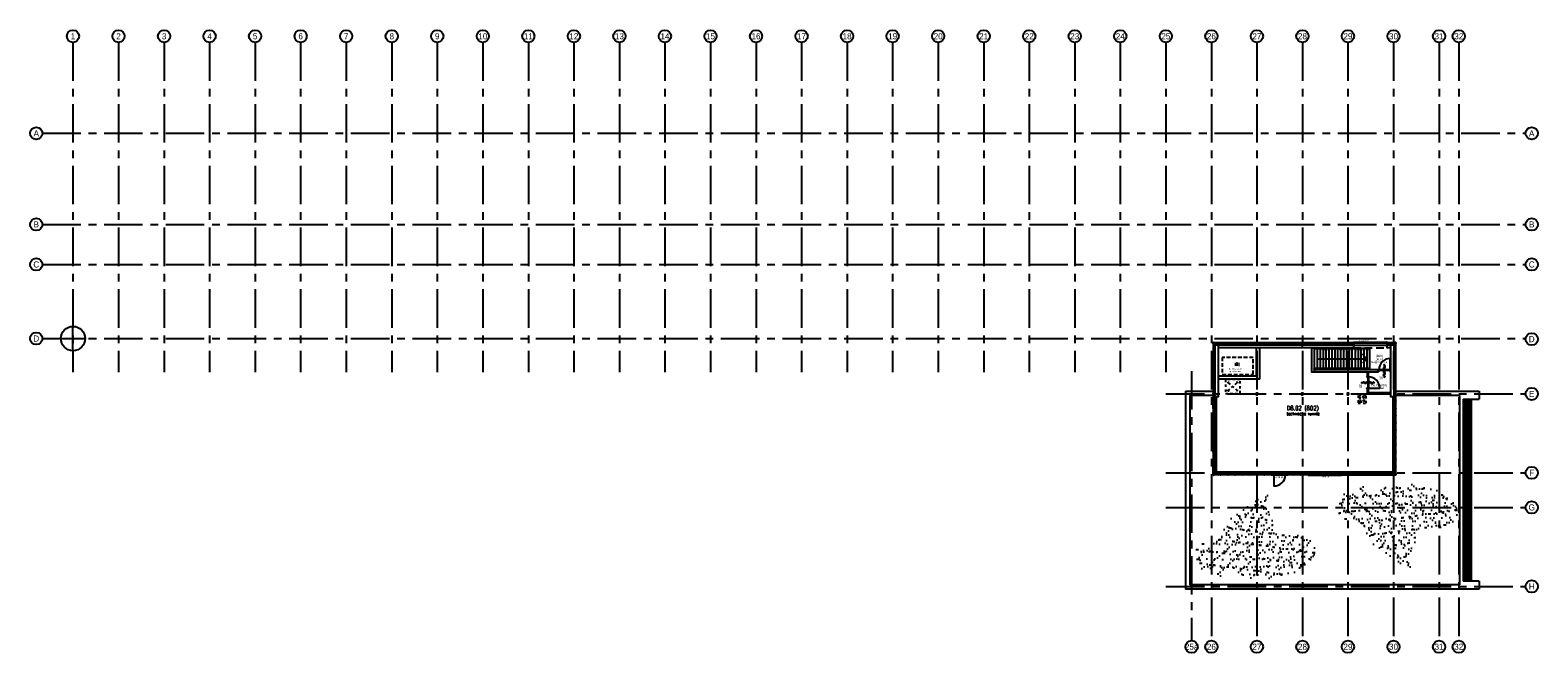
# Model space of a CAD drawing. Header units: millimetres. Extents: x -3528 to 120637, y -25886 to 25397.
import ezdxf
from ezdxf.enums import TextEntityAlignment as Align

# ---------------------------------------------------------------- set-up
doc = ezdxf.new("R2010")
doc.units = ezdxf.units.MM
doc.header["$LTSCALE"] = 100
doc.header["$MEASUREMENT"] = 0
for name, pattern in [('B0701', [9.375, 6.25, -3.125]), ('B0702', [4.6875, 3.125, -1.5625]), ('CENTER', [50.8, 31.75, -6.35, 6.35, -6.35]), ('TEGELS', [4, 2, -2])]:
    doc.linetypes.add(name, pattern=pattern)
doc.layers.get('0').update_dxf_attribs({"linetype": 'CONTINUOUS'})
for name, color, linetype in [('AL21----_BUITENWAND', 3, 'CONTINUOUS'), ('AL22----_BINNENWAND', 2, 'CONTINUOUS'), ('AL24----_LIFTEN', 1, 'CONTINUOUS'), ('AL24----_TRAPPEN', 1, 'CONTINUOUS'), ('AL27----_DAKEN', 8, 'CONTINUOUS'), ('AL28----_CONSTRUCTIES', 4, 'CONTINUOUS'), ('AL31----_BUITENKOZIJN', 1, 'CONTINUOUS'), ('AL31----_BUITENKOZIJN_MERKCODE', 2, 'CONTINUOUS'), ('AL32----_BINNENKOZIJN', 1, 'CONTINUOUS'), ('AL67----_ZONWERING', 2, 'CONTINUOUS'), ('AL72----_GEBRUIKERSVOORZIENINGEN', 1, 'CONTINUOUS'), ('BL$7----_STRAMIEN', 8, 'CONTINUOUS'), ('BL$8----_RUIMTEBENAMING', 2, 'CONTINUOUS'), ('BL$8----_RUIMTENUMMER', 2, 'CONTINUOUS')]:
    doc.layers.add(name, color=color, linetype=linetype)
doc.layers.add('BL$7----_REFPUNT', color=8, linetype='CONTINUOUS', plot=False)
doc.styles.add('00_100', font='B-GBP.shx', dxfattribs={"height": 120})
doc.styles.add('01_100', font='B-GBP.shx', dxfattribs={"height": 180})
doc.styles.add('01_200', font='B-GBP.shx', dxfattribs={"height": 360})
doc.styles.add('02_100', font='B-GBP.shx', dxfattribs={"height": 250})
doc.styles.add('03_200', font='B-GBP.shx', dxfattribs={"height": 700})
doc.styles.add('B-01', font='b-gbp')
doc.styles.add('BD_25-100-ROMANS', font='ROMANS', dxfattribs={"width": 0.9, "height": 250})
doc.styles.add('BD_35-100-ROMANS', font='ROMANS', dxfattribs={"width": 0.9, "height": 350})

# ---------------------------------------------------------------- blocks, each defined once
blk = doc.blocks.new('AS65ZSDA')
at = {"color": 0, "linetype": 'ByBlock', "lineweight": -2}
blk.add_line((0, -6.5), (0, 6.5), dxfattribs=at)
blk.add_lwpolyline([(0, -5.4, 1), (0, -3.6, -1), (0, -1.8, 1), (0, 0, -1), (0, 1.8, 1), (0, 3.6, -1), (0, 5.4)], format="xyb", dxfattribs=at)
for points in [[(-0.8, 5.7), (0.8, 7.3)], [(0.8, 5.7), (-0.8, 7.3)], [(-0.8, -7.3), (0.8, -5.7)], [(0.8, -7.3), (-0.8, -5.7)]]:
    blk.add_lwpolyline(points, dxfattribs=at)
blk.add_attdef('BRANDWERENDHEID', (0.4, -14.4), '', height=3, dxfattribs=at)
blk = doc.blocks.new('PH31-008')
at = {"color": 0, "linetype": 'ByBlock', "lineweight": -2}
for p, q in [((-15, 167), (0, 167)), ((-15, 167), (-15, 10)), ((0, 10), (-15, 10)), ((0, 167), (0, -50)), ((12, 151), (0, 151)), ((8, 156), (8, 155)), ((11, 155), (8, 155)), ((15, 148), (12, 151)), ((15, 148), (15, -47)), ((46, 198), (2712, 198)), ((51, 153), (2707, 153)), ((125, 198), (125, 153)), ((1275, 198), (1275, 153)), ((1482, 198), (1482, 153)), ((1482, 188), (1496, 188)), ((1482, 168), (1482, 188)), ((1496, 168), (1482, 168)), ((1496, 188), (1496, 168)), ((2632, 198), (2632, 153)), ((2743, 148), (2746, 151)), ((2743, 148), (2743, -47)), ((2746, 151), (2757, 151)), ((2747, 155), (2750, 155)), ((2750, 156), (2750, 155)), ((2757, 167), (2757, -50)), ((2772, 167), (2757, 167)), ((2757, 10), (2772, 10)), ((2772, 167), (2772, 10)), ((12, -50), (0, -50)), ((15, -47), (12, -50)), ((12, -50), (2746, -50)), ((2743, -47), (2746, -50)), ((2746, -50), (2757, -50))]:
    blk.add_line(p, q, dxfattribs=at)
for points in [[(-15, 80), (-15, 10), (-65, 10), (-65, 80)], [(16, 196), (16, 180), (14, 180), (14, 196)], [(28, 196), (28, 180), (30, 180), (30, 196)], [(139, 168), (125, 168), (125, 188), (139, 188)], [(1262, 168), (1275, 168), (1275, 188), (1262, 188)], [(1373, 196), (1373, 180), (1371, 180), (1371, 196)], [(1385, 196), (1385, 180), (1387, 180), (1387, 196)], [(2619, 168), (2632, 168), (2632, 188), (2619, 188)], [(2730, 196), (2730, 180), (2728, 180), (2728, 196)], [(2742, 196), (2742, 180), (2744, 180), (2744, 196)], [(2772, 80), (2772, 10), (2822, 10), (2822, 80)]]:
    blk.add_lwpolyline(points, close=True, dxfattribs=at)
for points in [[(-14, 193), (-14, 198)], [(-14, 198), (58, 198)], [(-14, 193), (-11, 193), (-11, 195), (-12, 195)], [(-12, 195), (-12, 196)], [(-12, 196), (11, 196)], [(6, 153), (6, 158)], [(6, 158), (9, 158), (9, 156), (8, 156)], [(58, 153), (6, 153)], [(11, 193), (11, 196)], [(11, 193), (14, 193), (14, 195), (13, 195)], [(11, 180), (11, 185)], [(11, 185), (14, 185), (14, 183), (13, 183)], [(11, 180), (11, 155)], [(13, 195), (13, 196)], [(13, 196), (31, 196)], [(13, 180), (13, 183)], [(13, 180), (31, 180)], [(13, 178), (13, 155)], [(13, 178), (31, 178)], [(31, 155), (13, 155)], [(33, 193), (30, 193), (30, 195), (31, 195)], [(33, 185), (30, 185), (30, 183), (31, 183)], [(31, 195), (31, 196)], [(31, 180), (31, 183)], [(31, 178), (31, 155)], [(33, 193), (33, 196)], [(33, 196), (56, 196)], [(33, 180), (33, 185)], [(33, 180), (33, 155)], [(56, 155), (33, 155)], [(58, 193), (55, 193), (55, 195), (56, 195)], [(58, 163), (55, 163), (55, 161), (56, 161)], [(56, 195), (56, 196)], [(56, 155), (56, 161)], [(58, 193), (58, 198)], [(58, 153), (58, 163)], [(125, 193), (1275, 193)], [(125, 188), (1275, 188)], [(1275, 168), (125, 168)], [(1275, 163), (125, 163)], [(1343, 193), (1343, 198)], [(1343, 198), (1415, 198)], [(1343, 193), (1346, 193), (1346, 195), (1345, 195)], [(1343, 153), (1343, 163)], [(1343, 163), (1346, 163), (1346, 161), (1345, 161)], [(1345, 195), (1345, 196)], [(1345, 196), (1368, 196)], [(1345, 155), (1345, 161)], [(1345, 155), (1368, 155)], [(1415, 153), (1363, 153)], [(1368, 193), (1368, 196)], [(1368, 193), (1371, 193), (1371, 195), (1370, 195)], [(1368, 180), (1368, 185)], [(1368, 185), (1371, 185), (1371, 183), (1370, 183)], [(1368, 180), (1368, 155)], [(1370, 195), (1370, 196)], [(1370, 196), (1388, 196)], [(1370, 180), (1370, 183)], [(1370, 180), (1388, 180)], [(1370, 178), (1370, 155)], [(1370, 178), (1388, 178)], [(1388, 155), (1370, 155)], [(1390, 193), (1387, 193), (1387, 195), (1388, 195)], [(1390, 185), (1387, 185), (1387, 183), (1388, 183)], [(1388, 195), (1388, 196)], [(1388, 180), (1388, 183)], [(1388, 178), (1388, 155)], [(1390, 193), (1390, 196)], [(1390, 196), (1413, 196)], [(1390, 180), (1390, 185)], [(1390, 180), (1390, 155)], [(1413, 155), (1390, 155)], [(1415, 193), (1412, 193), (1412, 195), (1413, 195)], [(1415, 163), (1412, 163), (1412, 161), (1413, 161)], [(1413, 195), (1413, 196)], [(1413, 155), (1413, 161)], [(1415, 193), (1415, 198)], [(1415, 153), (1415, 163)], [(1482, 193), (2632, 193)], [(1482, 188), (2632, 188)], [(2632, 168), (1482, 168)], [(2632, 163), (1482, 163)], [(2700, 193), (2700, 198)], [(2772, 198), (2700, 198)], [(2700, 193), (2703, 193), (2703, 195), (2702, 195)], [(2700, 153), (2700, 163)], [(2700, 163), (2703, 163), (2703, 161), (2702, 161)], [(2700, 153), (2752, 153)], [(2702, 195), (2702, 196)], [(2725, 196), (2702, 196)], [(2702, 155), (2702, 161)], [(2702, 155), (2725, 155)], [(2725, 193), (2725, 196)], [(2725, 193), (2728, 193), (2728, 195), (2727, 195)], [(2725, 180), (2725, 185)], [(2725, 185), (2728, 185), (2728, 183), (2727, 183)], [(2725, 180), (2725, 155)], [(2745, 196), (2727, 196)], [(2727, 195), (2727, 196)], [(2727, 180), (2727, 183)], [(2745, 180), (2727, 180)], [(2745, 178), (2727, 178)], [(2727, 178), (2727, 155)], [(2727, 155), (2745, 155)], [(2747, 193), (2744, 193), (2744, 195), (2745, 195)], [(2747, 185), (2744, 185), (2744, 183), (2745, 183)], [(2745, 195), (2745, 196)], [(2745, 180), (2745, 183)], [(2745, 178), (2745, 155)], [(2747, 193), (2747, 196)], [(2770, 196), (2747, 196)], [(2747, 180), (2747, 185)], [(2747, 180), (2747, 155)], [(2752, 158), (2749, 158), (2749, 156), (2750, 156)], [(2752, 153), (2752, 158)], [(2772, 193), (2769, 193), (2769, 195), (2770, 195)], [(2770, 195), (2770, 196)], [(2772, 193), (2772, 198)]]:
    blk.add_lwpolyline(points, dxfattribs=at)
at = {"color": 0, "linetype": 'ByBlock', "lineweight": -2, "style": '02_100', "flags": 8}
blk.add_attdef('MERK', text='', height=160, dxfattribs=at).set_placement((1984, -399), align=Align.CENTER)
blk = doc.blocks.new('PH00P002')
at = {"color": 0, "linetype": 'ByBlock', "lineweight": -2}
for p, q in [((-2796, 16), (-2807, 16)), ((-2807, -150), (-2807, 16)), ((-2793, 13), (-2796, 16)), ((-2796, 16), (-91, 16)), ((-2793, -147), (-2793, 13)), ((-94, 13), (-91, 16)), ((-94, -147), (-94, 13)), ((-91, 16), (-80, 16)), ((-80, -150), (-80, 16)), ((-2822, -150), (-2822, -82)), ((-2807, -82), (-2822, -82)), ((-2822, -150), (-2807, -150)), ((-2811, -154), (-2814, -154)), ((-2814, -155), (-2814, -154)), ((-2796, -150), (-2807, -150)), ((-2793, -147), (-2796, -150)), ((-2776, -197), (-110, -197)), ((-2771, -152), (-115, -152)), ((-94, -147), (-91, -150)), ((-91, -150), (-80, -150)), ((-80, -82), (-65, -82)), ((-65, -150), (-80, -150)), ((-75, -154), (-72, -154)), ((-72, -155), (-72, -154)), ((-65, -150), (-65, -82))]:
    blk.add_line(p, q, dxfattribs=at)
for points in [[(-2822, -164), (-2822, -82), (-2872, -82), (-2872, -164)], [(-2806, -195), (-2806, -179), (-2808, -179), (-2808, -195)], [(-2794, -195), (-2794, -179), (-2792, -179), (-2792, -195)], [(-92, -195), (-92, -179), (-94, -179), (-94, -195)], [(-80, -195), (-80, -179), (-78, -179), (-78, -195)], [(-65, -164), (-65, -82), (-15, -82), (-15, -164)]]:
    blk.add_lwpolyline(points, close=True, dxfattribs=at)
for points in [[(-2836, -192), (-2833, -192), (-2833, -194), (-2834, -194)], [(-2836, -192), (-2836, -197)], [(-2836, -197), (-2764, -197)], [(-2834, -194), (-2834, -195)], [(-2834, -195), (-2811, -195)], [(-2816, -152), (-2816, -157)], [(-2764, -152), (-2816, -152)], [(-2816, -157), (-2813, -157), (-2813, -155), (-2814, -155)], [(-2811, -179), (-2811, -154)], [(-2811, -179), (-2811, -184)], [(-2811, -184), (-2808, -184), (-2808, -182), (-2809, -182)], [(-2811, -192), (-2808, -192), (-2808, -194), (-2809, -194)], [(-2811, -192), (-2811, -195)], [(-2791, -154), (-2809, -154)], [(-2809, -177), (-2809, -154)], [(-2809, -177), (-2791, -177)], [(-2809, -179), (-2791, -179)], [(-2809, -179), (-2809, -182)], [(-2809, -194), (-2809, -195)], [(-2809, -195), (-2791, -195)], [(-2789, -184), (-2792, -184), (-2792, -182), (-2791, -182)], [(-2789, -192), (-2792, -192), (-2792, -194), (-2791, -194)], [(-2791, -177), (-2791, -154)], [(-2791, -179), (-2791, -182)], [(-2791, -194), (-2791, -195)], [(-2766, -154), (-2789, -154)], [(-2789, -179), (-2789, -154)], [(-2789, -179), (-2789, -184)], [(-2789, -192), (-2789, -195)], [(-2789, -195), (-2766, -195)], [(-2764, -162), (-2767, -162), (-2767, -160), (-2766, -160)], [(-2764, -192), (-2767, -192), (-2767, -194), (-2766, -194)], [(-2766, -154), (-2766, -160)], [(-2766, -194), (-2766, -195)], [(-2764, -152), (-2764, -162)], [(-2764, -192), (-2764, -197)], [(-122, -152), (-122, -162)], [(-122, -152), (-70, -152)], [(-122, -162), (-119, -162), (-119, -160), (-120, -160)], [(-122, -192), (-119, -192), (-119, -194), (-120, -194)], [(-122, -192), (-122, -197)], [(-50, -197), (-122, -197)], [(-120, -154), (-97, -154)], [(-120, -154), (-120, -160)], [(-120, -194), (-120, -195)], [(-97, -195), (-120, -195)], [(-97, -179), (-97, -154)], [(-97, -179), (-97, -184)], [(-97, -184), (-94, -184), (-94, -182), (-95, -182)], [(-97, -192), (-94, -192), (-94, -194), (-95, -194)], [(-97, -192), (-97, -195)], [(-95, -177), (-95, -154)], [(-95, -154), (-77, -154)], [(-77, -177), (-95, -177)], [(-95, -179), (-95, -182)], [(-77, -179), (-95, -179)], [(-95, -194), (-95, -195)], [(-77, -195), (-95, -195)], [(-75, -184), (-78, -184), (-78, -182), (-77, -182)], [(-75, -192), (-78, -192), (-78, -194), (-77, -194)], [(-77, -177), (-77, -154)], [(-77, -179), (-77, -182)], [(-77, -194), (-77, -195)], [(-75, -179), (-75, -154)], [(-75, -179), (-75, -184)], [(-75, -192), (-75, -195)], [(-52, -195), (-75, -195)], [(-70, -157), (-73, -157), (-73, -155), (-72, -155)], [(-70, -152), (-70, -157)], [(-50, -192), (-53, -192), (-53, -194), (-52, -194)], [(-52, -194), (-52, -195)], [(-50, -192), (-50, -197)]]:
    blk.add_lwpolyline(points, dxfattribs=at)
at = {"color": 0, "linetype": 'ByBlock', "lineweight": -2, "style": 'B-01'}
blk.add_attdef('KOZMERK', (-1725, -378), '', height=112, dxfattribs=at)
blk = doc.blocks.new('*X4')
at = {"color": 0, "linetype": 'ByBlock', "lineweight": -2}
for p, q in [((138294, 70412), (138337, 70455)), ((138294, 70440), (138309, 70455)), ((138294, 70383), (138348, 70437)), ((138302, 70363), (138348, 70409)), ((138330, 70363), (138348, 70381))]:
    blk.add_line(p, q, dxfattribs=at)
blk = doc.blocks.new('UNP120')
at = {"color": 0, "linetype": 'ByBlock', "lineweight": -2}
for p, q in [((-16, -60), (-16, 60)), ((-16, 60), (39, 60)), ((-9, 41), (-9, -41)), ((35, 53), (-1, 50)), ((39, 60), (39, 57)), ((39, -60), (-16, -60)), ((-1, -50), (35, -53)), ((39, -57), (39, -60))]:
    blk.add_line(p, q, dxfattribs=at)
for centre, radius, start, end in [((0, 41), 9, 94.47902, 180), ((34, 57), 4.5, 274.47902, 0), ((0, -41), 9, 180, 265.52098), ((34, -57), 4.5, 0, 85.52098)]:
    blk.add_arc(centre, radius, start, end, dxfattribs=at)
blk = doc.blocks.new('PH31-081')
at = {"color": 0, "linetype": 'ByBlock', "lineweight": -2}
for p, q in [((-992, 190), (-42, 190)), ((-967, 145), (-67, 145)), ((-967, 76), (-67, 76))]:
    blk.add_line(p, q, dxfattribs=at)
for points in [[(-1084, 10), (-1084, 164), (-1034, 164), (-1034, 10)], [(-1034, 76), (-1034, 145), (-1034, 145), (-1034, 190), (-992, 190), (-992, 145), (-967, 145), (-967, 76)], [(-1034, 76), (-1017, 76), (-1017, -61), (-1020, -64), (-1034, -64), (-1034, -17), (-1034, -17)], [(-46, 145), (-988, 145), (-990, 185), (-44, 185)], [(0, 76), (0, 145), (0, 145), (0, 190), (-42, 190), (-42, 145), (-67, 145), (-67, 76)], [(0, 76), (-17, 76), (-17, -61), (-14, -64), (0, -64), (0, -17), (0, -17)], [(0, 10), (0, 164), (50, 164), (50, 10)]]:
    blk.add_lwpolyline(points, close=True, dxfattribs=at)
blk.add_lwpolyline([(-42, 190), (-42, 1090, 0.416297), (-992, 190)], format="xyb", dxfattribs=at)
at = {"color": 0, "linetype": 'ByBlock', "lineweight": -2, "style": 'B-01'}
blk.add_attdef('KOZMERK', (-932, 241), '', height=150, dxfattribs=at)

msp = doc.modelspace()

# ---------------------------------------------------------------- hatches: boundary and pattern name
at = {"layer": 'AL27----_DAKEN'}
h = msp.add_hatch(dxfattribs=at)
h.set_pattern_fill('AR-SAND', color=256, scale=400, angle=34.6418, style=0)
h.set_pattern_definition([(287.8582, (-131182.6, 55516.34), (-458.847, -619.7728), [0, -608, 0, -680, 0, -650]), (317.8582, (-131182.6, 55516.3), (-59.2793, -1331.144), [0, -328, 0, -548, 0, -210]), (357.8582, (-131587.4, 55796), (1023.5423, -709.9486), [0, -200, 0, -720, 0, -940]), (7.8582, (-131587.4, 55796), (789.7187, -972.359), [0, -100, 0, -472, 0, -540])])
h.paths.add_polyline_path([(110146, -19136), (109627, -18745), (109199, -18433), (108636, -18012), (107629, -17396), (106705, -16613), (106303, -16030), (105638, -14942), (105075, -14988), (104348, -14759), (103999, -14052), (104593, -12563), (104784, -12776), (105463, -12376), (106048, -12088), (106454, -12223), (106782, -12563), (108172, -12252), (108464, -11923), (109757, -11754), (110254, -11872), (111202, -12109), (112149, -12393), (113529, -13121), (113734, -13360), (113925, -13829), (114159, -14539), (113752, -14965), (113233, -15460), (112578, -15570), (111592, -15645), (110860, -15445), (110776, -15918), (110553, -16939), (110322, -17390), (110103, -17754), (110236, -18329), (110157, -18724)])
h = msp.add_hatch(dxfattribs=at)
h.set_pattern_fill('AR-SAND', color=256, scale=400, angle=34.6418, style=0)
h.set_pattern_definition([(72.1418, (-142917.4, -87266.7), (-458.847, 619.7728), [0, -608, 0, -680, 0, -650]), (42.1418, (-142917.4, -87266.7), (-59.2793, 1331.144), [0, -328, 0, -548, 0, -210]), (2.1418, (-143322.2, -87546.4), (1023.5423, 709.9486), [0, -200, 0, -720, 0, -940]), (352.1418, (-143322.2, -87546.4), (789.7187, 972.359), [0, -100, 0, -472, 0, -540])])
h.paths.add_polyline_path([(98411, -12615), (97892, -13006), (97464, -13318), (96902, -13738), (95894, -14354), (94970, -15137), (94568, -15721), (93903, -16808), (93340, -16762), (92613, -16991), (92264, -17699), (92858, -19187), (93049, -18975), (93728, -19375), (94313, -19662), (94719, -19527), (95048, -19187), (96438, -19498), (96730, -19827), (98022, -19997), (98519, -19878), (99467, -19642), (100414, -19358), (101794, -18629), (102000, -18391), (102190, -17921), (102425, -17212), (102017, -16785), (101499, -16291), (100843, -16181), (99857, -16105), (99126, -16305), (99041, -15833), (98818, -14812), (98587, -14360), (98368, -13997), (98502, -13421), (98422, -13026)])

# ---------------------------------------------------------------- linework, layer by layer
at = {"color": 0, "linetype": 'ByBlock', "lineweight": -2}
msp.add_line((107491, -2575), (107484, -2659), dxfattribs=at)
at = {"layer": 'AL21----_BUITENWAND'}
for p, q in [((93870, -355), (93888, -355)), ((93870, -355), (93888, -355)), ((93888, -355), (93888, -11210)), ((93905, -320), (93905, -338)), ((93905, -338), (105462, -338)), ((105412, -430), (93980, -430)), ((93980, -430), (93980, -4530)), ((93980, -465), (93980, -1550)), ((94066, -430), (95071, -430)), ((95125, -430), (96007, -430)), ((96061, -430), (96943, -430)), ((108220, -338), (108925, -338)), ((108850, -430), (108270, -430)), ((108850, -430), (108850, -4530)), ((108925, -320), (108925, -338)), ((108960, -355), (108942, -355)), ((108960, -355), (108942, -355)), ((108942, -11210), (108942, -355)), ((93980, -4530), (94060, -4530)), ((93988, -4810), (93988, -11127)), ((94148, -4810), (93988, -4810)), ((94148, -4810), (94148, -11127)), ((108682, -4810), (108682, -11127)), ((108842, -4810), (108682, -4810)), ((108850, -4530), (108770, -4530)), ((108842, -4810), (108842, -11127)), ((108842, -4810), (108842, -11030)), ((93908, -5727), (93908, -5127)), ((108922, -6327), (108922, -5727)), ((93908, -6927), (93908, -6327)), ((108922, -7527), (108922, -6927)), ((93908, -9327), (93908, -8727)), ((93908, -10527), (93908, -9927)), ((108922, -9927), (108922, -9327)), ((93908, -11127), (93908, -10527)), ((94148, -11127), (93988, -11127)), ((94148, -10967), (108682, -10967)), ((94148, -11130), (108682, -11130)), ((108842, -11127), (108682, -11127)), ((108922, -11127), (108922, -10527)), ((93870, -11210), (93888, -11210)), ((93870, -11210), (93888, -11210)), ((94488, -11207), (93888, -11207)), ((93905, -11245), (93905, -11227)), ((98842, -11227), (93905, -11227)), ((95088, -11207), (94488, -11207)), ((96288, -11207), (95688, -11207)), ((97488, -11207), (96888, -11207)), ((98688, -11207), (98088, -11207)), ((98842, -11245), (98842, -11227)), ((100488, -11207), (99888, -11207)), ((99907, -11245), (99907, -11227)), ((101746, -11227), (99907, -11227)), ((101688, -11207), (101088, -11207)), ((101746, -11227), (101746, -11245)), ((104504, -11227), (104504, -11245)), ((104504, -11227), (108925, -11227)), ((105288, -11207), (104688, -11207)), ((106488, -11207), (105888, -11207)), ((107688, -11207), (107088, -11207)), ((108888, -11207), (108288, -11207)), ((108925, -11245), (108925, -11227)), ((108960, -11210), (108942, -11210)), ((108960, -11210), (108942, -11210))]:
    msp.add_line(p, q, dxfattribs=at)
at = {"layer": 'AL21----_BUITENWAND', "linetype": 'TEGELS'}
for p, q in [((93887, -372), (93873, -391)), ((93887, -391), (93873, -372)), ((93922, -337), (93941, -323)), ((93941, -337), (93922, -323)), ((108908, -337), (108889, -323)), ((108889, -337), (108908, -323)), ((108943, -372), (108957, -391)), ((108943, -391), (108957, -372)), ((93887, -11193), (93873, -11174)), ((93887, -11174), (93873, -11193)), ((108943, -11193), (108957, -11174)), ((108943, -11174), (108957, -11193)), ((93922, -11228), (93941, -11242)), ((93941, -11228), (93922, -11242)), ((98807, -11228), (98827, -11242)), ((98827, -11228), (98807, -11242)), ((99942, -11228), (99923, -11242)), ((99923, -11228), (99942, -11242)), ((108908, -11228), (108889, -11242)), ((108889, -11228), (108908, -11242))]:
    msp.add_line(p, q, dxfattribs=at)
at = {"layer": 'AL21----_BUITENWAND', "linetype": 'B0701'}
msp.add_line((105443, -760), (108240, -760), dxfattribs=at)
at = {"layer": 'AL21----_BUITENWAND', "const_width": 1.5}
for points in [[(93888, -370), (93888, -345), (93870, -345), (93870, -320), (93895, -320), (93895, -338), (93920, -338)], [(108942, -370), (108942, -345), (108960, -345), (108960, -320), (108935, -320), (108935, -338), (108910, -338)], [(93888, -11195), (93888, -11220), (93870, -11220), (93870, -11245), (93895, -11245), (93895, -11227), (93920, -11227)], [(108942, -11195), (108942, -11220), (108960, -11220), (108960, -11245), (108935, -11245), (108935, -11227), (108910, -11227)]]:
    msp.add_lwpolyline(points, dxfattribs=at)
at = {"layer": 'AL21----_BUITENWAND', "linetype": 'Continuous', "const_width": 1.5}
for points in [[(93870, -355), (93870, -11210)], [(93905, -320), (105462, -320)], [(108220, -320), (108925, -320)], [(108960, -11210), (108960, -355)], [(98842, -11245), (93905, -11245)], [(101746, -11245), (99907, -11245)], [(104504, -11245), (108925, -11245)]]:
    msp.add_lwpolyline(points, dxfattribs=at)
at = {"layer": 'AL21----_BUITENWAND'}
for points in [[(93887, -391), (93887, -372), (93873, -372), (93873, -391)], [(93941, -337), (93922, -337), (93922, -323), (93941, -323)], [(94330, -510), (101240, -510), (101240, -760), (97730, -760), (97530, -760), (94330, -760)], [(105443, -760), (101260, -760), (101260, -510), (105463, -510)], [(108889, -337), (108908, -337), (108908, -323), (108889, -323)], [(108943, -391), (108943, -372), (108957, -372), (108957, -391)], [(93887, -11174), (93887, -11193), (93873, -11193), (93873, -11174)], [(108943, -11174), (108943, -11193), (108957, -11193), (108957, -11174)], [(93941, -11228), (93922, -11228), (93922, -11242), (93941, -11242)], [(98827, -11228), (98807, -11228), (98807, -11242), (98827, -11242)], [(99923, -11228), (99942, -11228), (99942, -11242), (99923, -11242)], [(108889, -11228), (108908, -11228), (108908, -11242), (108889, -11242)]]:
    msp.add_lwpolyline(points, close=True, dxfattribs=at)
at = {"layer": 'AL21----_BUITENWAND', "linetype": 'Continuous'}
for points in [[(93980, -338), (93980, -392), (93888, -392), (93888, -338)], [(94034, -430), (93980, -430), (93980, -338), (94034, -338)], [(95125, -430), (95071, -430), (95071, -338), (95125, -338)], [(96061, -430), (96007, -430), (96007, -338), (96061, -338)], [(96997, -430), (96943, -430), (96943, -338), (96997, -338)], [(97932, -430), (97878, -430), (97878, -338), (97932, -338)], [(98868, -430), (98814, -430), (98814, -338), (98868, -338)], [(99803, -430), (99749, -430), (99749, -338), (99803, -338)], [(100739, -430), (100685, -430), (100685, -338), (100739, -338)], [(101674, -430), (101620, -430), (101620, -338), (101674, -338)], [(102610, -430), (102556, -430), (102556, -338), (102610, -338)], [(103545, -430), (103491, -430), (103491, -338), (103545, -338)], [(104481, -430), (104427, -430), (104427, -338), (104481, -338)], [(105448, -430), (105394, -430), (105394, -338), (105448, -338)], [(108289, -430), (108235, -430), (108235, -338), (108289, -338)], [(108796, -430), (108850, -430), (108850, -338), (108796, -338)], [(108850, -338), (108850, -392), (108942, -392), (108942, -338)], [(93980, -1550), (93980, -1604), (93888, -1604), (93888, -1550)], [(108850, -1550), (108850, -1604), (108942, -1604), (108942, -1550)], [(93980, -2762), (93980, -2816), (93888, -2816), (93888, -2762)], [(108850, -2762), (108850, -2816), (108942, -2816), (108942, -2762)], [(93980, -3975), (93980, -4029), (93888, -4029), (93888, -3975)], [(108850, -3975), (108850, -4029), (108942, -4029), (108942, -3975)]]:
    msp.add_lwpolyline(points, close=True, dxfattribs=at)
at = {"layer": 'AL21----_BUITENWAND'}
for points in [[(94310, -3360), (94310, -3360), (94310, -4810), (94060, -4810), (94060, -510), (94310, -510), (94310, -760), (94310, -3360)], [(108500, -510), (108500, -760), (108240, -760), (108220, -510), (108500, -510)], [(108520, -510), (108770, -510), (108520, -510), (108770, -510), (108770, -4810), (108520, -4810), (108520, -510)], [(93888, -4560), (93888, -4527), (93988, -4527), (93988, -5127), (93888, -5127), (93888, -5163)], [(93908, -4527), (93908, -5127)], [(108942, -4560), (108942, -4527), (108842, -4527), (108842, -5127), (108942, -5127), (108942, -5163)], [(108922, -4527), (108922, -5127)], [(93888, -5160), (93888, -5127), (93988, -5127), (93988, -5727), (93888, -5727), (93888, -5763)], [(93888, -5760), (93888, -5727), (93988, -5727), (93988, -6327), (93888, -6327), (93888, -6363)], [(93908, -5727), (93908, -6327)], [(108942, -5160), (108942, -5127), (108842, -5127), (108842, -5727), (108942, -5727), (108942, -5763)], [(108942, -5760), (108942, -5727), (108842, -5727), (108842, -6327), (108942, -6327), (108942, -6363)], [(108922, -5127), (108922, -5727)], [(93888, -6360), (93888, -6327), (93988, -6327), (93988, -6927), (93888, -6927), (93888, -6963)], [(93888, -6960), (93888, -6927), (93988, -6927), (93988, -7527), (93888, -7527), (93888, -7563)], [(93908, -6927), (93908, -7527)], [(108942, -6360), (108942, -6327), (108842, -6327), (108842, -6927), (108942, -6927), (108942, -6963)], [(108942, -6960), (108942, -6927), (108842, -6927), (108842, -7527), (108942, -7527), (108942, -7563)], [(108922, -6327), (108922, -6927)], [(93888, -7560), (93888, -7527), (93988, -7527), (93988, -8127), (93888, -8127), (93888, -8163)], [(93888, -8160), (93888, -8127), (93988, -8127), (93988, -8727), (93888, -8727), (93888, -8763)], [(93908, -7527), (93908, -8127)], [(93908, -8127), (93908, -8727)], [(108942, -7560), (108942, -7527), (108842, -7527), (108842, -8127), (108942, -8127), (108942, -8163)], [(108942, -8160), (108942, -8127), (108842, -8127), (108842, -8727), (108942, -8727), (108942, -8763)], [(108922, -7527), (108922, -8127)], [(108922, -8127), (108922, -8727)], [(93888, -8760), (93888, -8727), (93988, -8727), (93988, -9327), (93888, -9327), (93888, -9363)], [(93888, -9360), (93888, -9327), (93988, -9327), (93988, -9927), (93888, -9927), (93888, -9963)], [(93888, -9960), (93888, -9927), (93988, -9927), (93988, -10527), (93888, -10527), (93888, -10563)], [(93908, -9327), (93908, -9927)], [(108942, -8760), (108942, -8727), (108842, -8727), (108842, -9327), (108942, -9327), (108942, -9363)], [(108942, -9360), (108942, -9327), (108842, -9327), (108842, -9927), (108942, -9927), (108942, -9963)], [(108942, -9960), (108942, -9927), (108842, -9927), (108842, -10527), (108942, -10527), (108942, -10563)], [(108922, -8727), (108922, -9327)], [(108922, -9927), (108922, -10527)], [(93888, -10560), (93888, -10527), (93988, -10527), (93988, -11127), (93888, -11127), (93888, -11127)], [(93921, -11227), (93888, -11227), (93888, -11127), (94488, -11127), (94488, -11227), (94524, -11227)], [(94521, -11227), (94488, -11227), (94488, -11127), (95088, -11127), (95088, -11227), (95124, -11227)], [(95121, -11227), (95088, -11227), (95088, -11127), (95688, -11127), (95688, -11227), (95724, -11227)], [(95721, -11227), (95688, -11227), (95688, -11127), (96288, -11127), (96288, -11227), (96324, -11227)], [(96321, -11227), (96288, -11227), (96288, -11127), (96888, -11127), (96888, -11227), (96924, -11227)], [(96921, -11227), (96888, -11227), (96888, -11127), (97488, -11127), (97488, -11227), (97524, -11227)], [(97521, -11227), (97488, -11227), (97488, -11127), (98088, -11127), (98088, -11227), (98124, -11227)], [(98121, -11227), (98088, -11227), (98088, -11127), (98688, -11127), (98688, -11227), (98724, -11227)], [(98721, -11227), (98688, -11227), (98688, -11127), (98858, -11127)], [(99921, -11227), (99888, -11227), (99888, -11127), (100488, -11127), (100488, -11227), (100524, -11227)], [(100521, -11227), (100488, -11227), (100488, -11127), (101088, -11127), (101088, -11227), (101124, -11227)], [(101121, -11227), (101088, -11227), (101088, -11127), (101688, -11127), (101688, -11227), (101724, -11227)], [(104489, -11127), (104688, -11127), (104688, -11227), (104724, -11227)], [(104721, -11227), (104688, -11227), (104688, -11127), (105288, -11127), (105288, -11227), (105324, -11227)], [(105321, -11227), (105288, -11227), (105288, -11127), (105888, -11127), (105888, -11227), (105924, -11227)], [(105921, -11227), (105888, -11227), (105888, -11127), (106488, -11127), (106488, -11227), (106524, -11227)], [(106521, -11227), (106488, -11227), (106488, -11127), (107088, -11127), (107088, -11227), (107124, -11227)], [(107121, -11227), (107088, -11227), (107088, -11127), (107688, -11127), (107688, -11227), (107724, -11227)], [(107721, -11227), (107688, -11227), (107688, -11127), (108288, -11127), (108288, -11227), (108324, -11227)], [(108321, -11227), (108288, -11227), (108288, -11127), (108888, -11127), (108888, -11227), (108924, -11227)], [(108942, -10560), (108942, -10527), (108842, -10527), (108842, -11127), (108942, -11127), (108942, -11163)], [(95088, -11207), (95688, -11207)], [(96288, -11207), (96888, -11207)], [(97488, -11207), (98088, -11207)], [(98688, -11207), (99288, -11207)], [(100488, -11207), (101088, -11207)], [(104489, -11207), (104688, -11207)], [(105288, -11207), (105888, -11207)], [(106488, -11207), (107088, -11207)], [(107688, -11207), (108288, -11207)]]:
    msp.add_lwpolyline(points, dxfattribs=at)
at = {"layer": 'AL21----_BUITENWAND', "linetype": 'TEGELS'}
for points in [[(98847, -11219), (98691, -11219)], [(99902, -11219), (100059, -11219)]]:
    msp.add_lwpolyline(points, dxfattribs=at)
at = {"layer": 'AL21----_BUITENWAND'}
for points in [[(98847, -11245, 1, 1, 0), (98847, -11220, 1, 1, 0), (98819, -11220, 1, 1, 0)], [(99903, -11245, 1, 1, 0), (99903, -11220, 1, 1, 0), (99930, -11220, 1, 1, 0)]]:
    msp.add_lwpolyline(points, format="xyseb", dxfattribs=at)
at = {"layer": 'AL22----_BINNENWAND'}
for p, q in [((97480, -3110), (97480, -760)), ((97730, -3360), (97730, -760)), ((105462, -320), (105462, -338)), ((108220, -320), (108220, -338)), ((97480, -3110), (94310, -3110)), ((97730, -3360), (94310, -3360)), ((106670, -3153), (106570, -3153)), ((106670, -4104), (106570, -4104)), ((108520, -4460), (106670, -4460))]:
    msp.add_line(p, q, dxfattribs=at)
for points in [[(106570, -2760), (106570, -3153)], [(106670, -2760), (106670, -3153)], [(106570, -4104), (106570, -4560)], [(108520, -4560), (106570, -4560)], [(106670, -4104), (106670, -4461)]]:
    msp.add_lwpolyline(points, dxfattribs=at)
at = {"layer": 'AL24----_LIFTEN', "linetype": 'B0702'}
msp.add_lwpolyline([(94650, -1557), (94650, -2957), (97190, -2957), (97190, -1557)], close=True, dxfattribs=at)
at = {"layer": 'AL24----_TRAPPEN'}
for p, q in [((102228, -780), (102228, -830)), ((102228, -780), (106788, -780)), ((102228, -830), (102228, -2490)), ((102228, -830), (106788, -830)), ((102468, -830), (102468, -2490)), ((102708, -830), (102708, -2490)), ((102948, -830), (102948, -2490)), ((103188, -830), (103188, -2490)), ((103428, -830), (103428, -2490)), ((103668, -830), (103668, -2490)), ((103908, -830), (103908, -2490)), ((103988, -830), (106788, -830)), ((103995, -780), (106788, -780)), ((104148, -830), (104148, -2490)), ((104388, -830), (104388, -2490)), ((104628, -830), (104628, -2490)), ((104868, -830), (104868, -2490)), ((105108, -830), (105108, -2490)), ((105325, -830), (105325, -2490)), ((105588, -830), (105588, -2490)), ((105588, -870), (105588, -830)), ((105828, -830), (105828, -2490)), ((106068, -830), (106068, -2490)), ((106308, -830), (106308, -2490)), ((106548, -830), (106548, -2490)), ((106788, -830), (106788, -780)), ((106788, -830), (106788, -780)), ((106788, -2490), (106788, -830)), ((102468, -1660), (106548, -1660)), ((106548, -1660), (106188, -1300)), ((106548, -1660), (106188, -2020)), ((102228, -2540), (102228, -2490)), ((102228, -2490), (106788, -2490)), ((102228, -2540), (106788, -2540)), ((106788, -2490), (106788, -2540))]:
    msp.add_line(p, q, dxfattribs=at)
at = {"layer": 'AL24----_TRAPPEN', "linetype": 'TEGELS'}
msp.add_line((97530, -1557), (97530, -1560), dxfattribs=at)
at = {"layer": 'AL24----_TRAPPEN'}
for points in [[(102228, -810), (106788, -810), (106788, -852), (102228, -852)], [(102228, -2510), (106788, -2510), (106788, -2468), (102228, -2468)]]:
    msp.add_lwpolyline(points, dxfattribs=at)
at = {"layer": 'AL27----_DAKEN'}
for p, q in [((91625, -4340), (93880, -4340)), ((91625, -4340), (91625, -20630)), ((93880, -4690), (91975, -4690)), ((91975, -4690), (91975, -20280)), ((108960, -4340), (115805, -4340)), ((114195, -4690), (108960, -4690)), ((114195, -4690), (114195, -20280)), ((115805, -4340), (115805, -4990)), ((114495, -4990), (114495, -19980)), ((114495, -4990), (115805, -4990)), ((114560, -4975), (114560, -19965)), ((115805, -20630), (91625, -20630)), ((114195, -20280), (91975, -20280)), ((115805, -19980), (114495, -19980)), ((115805, -19980), (115805, -20630))]:
    msp.add_line(p, q, dxfattribs=at)
at = {"layer": 'AL28----_CONSTRUCTIES'}
for points in [[(102028, -760), (102228, -760), (102228, -2760), (102028, -2760)], [(107492, -2560), (107472, -2760), (102248, -2760), (102248, -2560)]]:
    msp.add_lwpolyline(points, close=True, dxfattribs=at)
for points in [[(97570, -4627), (97570, -4618), (97515, -4618, -0.4142136), (97503, -4606), (97503, -4514, -0.4142136), (97515, -4502), (97570, -4502), (97570, -4494), (97430, -4494), (97430, -4502), (97485, -4502, -0.4142136), (97497, -4514), (97497, -4606, -0.4142136), (97485, -4618), (97430, -4618), (97430, -4627)], [(101320, -4627), (101320, -4618), (101265, -4618, -0.4142136), (101253, -4606), (101253, -4514, -0.4142136), (101265, -4502), (101320, -4502), (101320, -4494), (101180, -4494), (101180, -4502), (101235, -4502, -0.4142136), (101247, -4514), (101247, -4606, -0.4142136), (101235, -4618), (101180, -4618), (101180, -4627)], [(105070, -4627), (105070, -4618), (105015, -4618, -0.4142136), (105003, -4606), (105003, -4514, -0.4142136), (105015, -4502), (105070, -4502), (105070, -4494), (104930, -4494), (104930, -4502), (104985, -4502, -0.4142136), (104997, -4514), (104997, -4606, -0.4142136), (104985, -4618), (104930, -4618), (104930, -4627)], [(93988, -7877), (93988, -7868), (94043, -7868, 0.4142136), (94055, -7856), (94055, -7764, 0.4142136), (94043, -7752), (93988, -7752), (93988, -7744), (94128, -7744), (94128, -7752), (94073, -7752, 0.4142136), (94061, -7764), (94061, -7856, 0.4142136), (94073, -7868), (94128, -7868), (94128, -7877)], [(108842, -7877), (108842, -7868), (108787, -7868, -0.4142136), (108775, -7856), (108775, -7764, -0.4142136), (108787, -7752), (108842, -7752), (108842, -7744), (108702, -7744), (108702, -7752), (108757, -7752, -0.4142136), (108769, -7764), (108769, -7856, -0.4142136), (108757, -7868), (108702, -7868), (108702, -7877)], [(94128, -11127), (94128, -11118), (94073, -11118, -0.4142136), (94061, -11106), (94061, -11014, -0.4142136), (94073, -11002), (94128, -11002), (94128, -10994), (93988, -10994), (93988, -11002), (94043, -11002, -0.4142136), (94055, -11014), (94055, -11106, -0.4142136), (94043, -11118), (93988, -11118), (93988, -11127)], [(97570, -11127), (97570, -11118), (97515, -11118, -0.4142136), (97503, -11106), (97503, -11014, -0.4142136), (97515, -11002), (97570, -11002), (97570, -10994), (97430, -10994), (97430, -11002), (97485, -11002, -0.4142136), (97497, -11014), (97497, -11106, -0.4142136), (97485, -11118), (97430, -11118), (97430, -11127)], [(101320, -11127), (101320, -11118), (101265, -11118, -0.4142136), (101253, -11106), (101253, -11014, -0.4142136), (101265, -11002), (101320, -11002), (101320, -10994), (101180, -10994), (101180, -11002), (101235, -11002, -0.4142136), (101247, -11014), (101247, -11106, -0.4142136), (101235, -11118), (101180, -11118), (101180, -11127)], [(105070, -11127), (105070, -11118), (105015, -11118, -0.4142136), (105003, -11106), (105003, -11014, -0.4142136), (105015, -11002), (105070, -11002), (105070, -10994), (104930, -10994), (104930, -11002), (104985, -11002, -0.4142136), (104997, -11014), (104997, -11106, -0.4142136), (104985, -11118), (104930, -11118), (104930, -11127)], [(108842, -11127), (108842, -11118), (108787, -11118, -0.4142136), (108775, -11106), (108775, -11014, -0.4142136), (108787, -11002), (108842, -11002), (108842, -10994), (108702, -10994), (108702, -11002), (108757, -11002, -0.4142136), (108769, -11014), (108769, -11106, -0.4142136), (108757, -11118), (108702, -11118), (108702, -11127)]]:
    msp.add_lwpolyline(points, format="xyb", close=True, dxfattribs=at)
at = {"layer": 'AL32----_BINNENKOZIJN', "linetype": 'ByBlock', "lineweight": -2}
for p, q in [((108471, -2570), (108471, -1640)), ((106570, -3128), (106555, -3128)), ((106555, -3128), (106555, -3188)), ((106555, -3188), (106640, -3188)), ((106640, -3163), (106685, -3163)), ((106640, -3188), (106640, -3163)), ((106645, -3163), (106645, -4093)), ((106685, -3128), (106670, -3128)), ((106685, -3163), (106685, -3128)), ((106685, -3163), (106685, -4093)), ((107509, -2575), (107541, -2575)), ((108503, -2575), (108471, -2575)), ((106555, -4068), (106640, -4068)), ((106555, -4128), (106555, -4068)), ((106570, -4128), (106555, -4128)), ((106640, -4068), (106640, -4093)), ((106640, -4093), (106685, -4093)), ((106685, -4128), (106670, -4128)), ((106685, -4093), (107615, -4093)), ((106685, -4093), (106685, -4128))]:
    msp.add_line(p, q, dxfattribs=at)
for points in [[(107484, -2659), (107491, -2575), (107509, -2575), (107509, -2659)], [(107499, -2575), (107499, -2560), (107541, -2560), (107541, -2610), (107566, -2610), (107566, -2674), (107499, -2674), (107499, -2659), (107509, -2659), (107509, -2575)], [(107541, -2610), (108471, -2610), (108471, -2570), (107541, -2570)], [(108513, -2575), (108513, -2560), (108471, -2560), (108471, -2610), (108446, -2610), (108446, -2674), (108513, -2674), (108513, -2659), (108503, -2659), (108503, -2575)], [(108528, -2659), (108521, -2575), (108503, -2575), (108503, -2659)]]:
    msp.add_lwpolyline(points, close=True, dxfattribs=at)
for centre, start, end in [((108471, -2570), 90, 180), ((106685, -4093), 0, 90)]:
    msp.add_arc(centre, 930, start, end, dxfattribs=at)
at = {"layer": 'AL67----_ZONWERING'}
for p, q in [((114560, -5055), (115178, -5055)), ((114560, -5912), (115178, -5912)), ((114561, -5005), (115178, -5005)), ((114561, -5862), (115178, -5862)), ((114590, -19965), (114590, -5005)), ((114605, -19965), (114605, -5005)), ((114671, -19965), (114671, -5005)), ((114685, -19965), (114685, -5005)), ((114710, -19965), (114710, -5005)), ((114725, -19965), (114725, -5005)), ((114791, -19965), (114791, -5005)), ((114805, -19965), (114805, -5005)), ((114830, -19965), (114830, -5005)), ((114845, -19965), (114845, -5005)), ((114911, -19965), (114911, -5005)), ((114925, -19965), (114925, -5005)), ((114950, -19965), (114950, -5005)), ((114965, -19965), (114965, -5005)), ((115031, -19965), (115031, -5005)), ((115045, -19965), (115045, -5005)), ((115070, -19965), (115070, -5005)), ((115085, -19965), (115085, -5005)), ((115087, -19965), (115087, -5005)), ((115138, -19965), (115138, -5005)), ((115178, -19965), (115178, -5005)), ((115178, -19965), (115178, -5005)), ((114560, -7180), (115178, -7180)), ((114561, -7130), (115178, -7130)), ((114560, -8449), (115178, -8449)), ((114561, -8399), (115178, -8399)), ((114560, -9843), (115178, -9843)), ((114561, -9793), (115178, -9793)), ((114560, -11095), (115178, -11095)), ((114561, -11045), (115178, -11045)), ((114560, -12510), (115178, -12510)), ((114561, -12460), (115178, -12460)), ((114560, -13907), (115178, -13907)), ((114561, -13857), (115178, -13857)), ((114560, -15175), (115178, -15175)), ((114561, -15125), (115178, -15125)), ((114560, -16569), (115178, -16569)), ((114561, -16519), (115178, -16519)), ((114560, -17838), (115178, -17838)), ((114561, -17788), (115178, -17788)), ((114560, -19106), (115178, -19106)), ((114561, -19056), (115178, -19056)), ((114560, -19965), (115178, -19965)), ((114560, -19965), (115178, -19965)), ((114561, -19915), (115178, -19915))]:
    msp.add_line(p, q, dxfattribs=at)
at = {"layer": 'AL72----_GEBRUIKERSVOORZIENINGEN'}
for p, q in [((95110, -3585), (95210, -3585)), ((95110, -3585), (95110, -3685)), ((95910, -3585), (95810, -3585)), ((95910, -3585), (95910, -3685)), ((95110, -4315), (95110, -4215)), ((95110, -4315), (95210, -4315)), ((95910, -4315), (95810, -4315)), ((95910, -4315), (95910, -4215))]:
    msp.add_line(p, q, dxfattribs=at)
at = {"layer": 'AL72----_GEBRUIKERSVOORZIENINGEN', "linetype": 'TEGELS'}
for points in [[(96110, -3385), (94910, -3385), (94910, -4515), (96110, -4515)], [(106488, -4685), (105838, -4685), (105838, -5335), (106488, -5335)], [(106363, -4810), (105963, -4810), (105963, -5210), (106363, -5210)]]:
    msp.add_lwpolyline(points, close=True, dxfattribs=at)
for points in [[(95910, -4315), (95110, -3585)], [(95110, -4315), (95910, -3585)], [(105963, -5210), (106363, -4810)], [(106363, -5210), (105963, -4810)]]:
    msp.add_lwpolyline(points, dxfattribs=at)
at = {"layer": 'BL$7----_REFPUNT', "linetype": 'Continuous'}
for p, q in [((-1000, 0), (1000, 0)), ((0, -1000), (0, 1000))]:
    msp.add_line(p, q, dxfattribs=at)
msp.add_circle((0, 0), 1000, dxfattribs=at)
at = {"layer": 'BL$7----_STRAMIEN', "linetype": 'CENTER'}
for p, q in [((0, 24388), (0, -2778)), ((3750, 24388), (3750, -2778)), ((7500, 24388), (7500, -2778)), ((11250, 24388), (11250, -2778)), ((15000, 24388), (15000, -2778)), ((18750, 24388), (18750, -2778)), ((22500, 24388), (22500, -2778)), ((26250, 24388), (26250, -2778)), ((30000, 24388), (30000, -2778)), ((33750, 24388), (33750, -2778)), ((37500, 24388), (37500, -2778)), ((41250, 24388), (41250, -2778)), ((45000, 24388), (45000, -2778)), ((48750, 24388), (48750, -2778)), ((52500, 24388), (52500, -2778)), ((56250, 24388), (56250, -2778)), ((60000, 24388), (60000, -2778)), ((63750, 24388), (63750, -2778)), ((67500, 24388), (67500, -2778)), ((71250, 24388), (71250, -2778)), ((75000, 24388), (75000, -2778)), ((78750, 24388), (78750, -2778)), ((82500, 24388), (82500, -2778)), ((86250, 24388), (86250, -2778)), ((90000, 24388), (90000, -2778)), ((93750, 24388), (93750, -24827)), ((97500, 24388), (97500, -24827)), ((101250, 24388), (101250, -24827)), ((105000, 24388), (105000, -24827)), ((108750, 24388), (108750, -24827)), ((112500, 24388), (112500, -24827)), ((114125, 24388), (114125, -24827)), ((-2519, 16900), (119628, 16900)), ((-2519, 9400), (119628, 9400)), ((-2519, 6100), (119628, 6100)), ((-2519, 0), (119628, 0)), ((92125, -2675), (92125, -24877)), ((90000, -4560), (119628, -4560)), ((90000, -11060), (119628, -11060)), ((90000, -13910), (119628, -13910)), ((90000, -20410), (119628, -20410))]:
    msp.add_line(p, q, dxfattribs=at)
at = {"layer": 'BL$7----_STRAMIEN', "linetype": 'Continuous'}
for centre in [(0, 24893), (3750, 24893), (7500, 24893), (11250, 24893), (15000, 24893), (18750, 24893), (22500, 24893), (26250, 24893), (30000, 24893), (33750, 24893), (37500, 24893), (41250, 24893), (45000, 24893), (48750, 24893), (52500, 24893), (56250, 24893), (60000, 24893), (63750, 24893), (67500, 24893), (71250, 24893), (75000, 24893), (78750, 24893), (82500, 24893), (86250, 24893), (90000, 24893), (93750, 24893), (97500, 24893), (101250, 24893), (105000, 24893), (108750, 24893), (112500, 24893), (114125, 24893), (-3023, 16900), (120132, 16900), (-3023, 9400), (120132, 9400), (-3023, 6100), (120132, 6100), (-3023, 0), (120132, -50), (120132, -4560), (120132, -11060), (120132, -13910), (120132, -20410), (92125, -25382), (93750, -25382), (97500, -25382), (101250, -25382), (105000, -25382), (108750, -25382), (112500, -25382), (114125, -25382)]:
    msp.add_circle(centre, 505, dxfattribs=at)

# ---------------------------------------------------------------- block references
at = {"layer": 'AL21----_BUITENWAND'}
for p, rotation in [((23525, 137956), 270), ((232328, 70025), 180), ((233418, 70025), 180), ((234355, 70025), 180), ((235290, 70025), 180), ((236226, 70025), 180), ((237161, 70025), 180), ((238097, 70025), 180), ((239032, 70025), 180), ((239968, 70025), 180), ((240903, 70025), 180), ((241839, 70025), 180), ((242774, 70025), 180), ((243742, 70025), 180), ((246583, 70025), 180), ((23525, 136744), 270), ((23525, 135532), 270), ((23525, 134319), 270)]:
    msp.add_blockref('*X4', p, dxfattribs=dict(at, rotation=rotation))
at = {"layer": 'AL21----_BUITENWAND', "xscale": -1}
for p, rotation in [((-29498, 70025), 180), ((179305, 137956), 90), ((179305, 136744), 90), ((179305, 135532), 90), ((179305, 134319), 90)]:
    msp.add_blockref('*X4', p, dxfattribs=dict(at, rotation=rotation))
at = {"layer": 'AL28----_CONSTRUCTIES', "xscale": -1}
for p in [(98842, -11067), (101745, -11067)]:
    msp.add_blockref('UNP120', p, dxfattribs=at)
at = {"layer": 'AL28----_CONSTRUCTIES'}
for p in [(99908, -11067), (104505, -11067)]:
    msp.add_blockref('UNP120', p, dxfattribs=at)
at = {"layer": 'AL31----_BUITENKOZIJN'}
ref = msp.add_blockref('PH31-008', (105463, -510), dxfattribs=at)
ref.add_attrib('MERK', 'merk DC', dxfattribs={"layer": 'AL31----_BUITENKOZIJN_MERKCODE', "color": 2, "height": 160, "style": '02_100', "flags": 8}).set_placement((106318, -264), align=Align.CENTER)
ref = msp.add_blockref('PH31-081', (98858, -11054), dxfattribs=dict(at, rotation=180))
ref.add_attrib('KOZMERK', 'merk DI', (98947, -11487), dxfattribs={"layer": 'AL31----_BUITENKOZIJN_MERKCODE', "height": 150, "style": 'B-01'})
ref = msp.add_blockref('PH00P002', (104568, -11055), dxfattribs=at)
ref.add_attrib('KOZMERK', 'merk DB', (102843, -11434), dxfattribs={"layer": 'AL31----_BUITENKOZIJN_MERKCODE', "height": 112.5, "style": 'B-01'})
at = {"layer": 'AL32----_BINNENKOZIJN'}
ref = msp.add_blockref('AS65ZSDA', (108006, -2658), dxfattribs=dict(at, xscale=-75, yscale=75, zscale=75))
ref.add_attrib('BRANDWERENDHEID', '30', (107552, -3351), dxfattribs={"layer": '0', "height": 225})
ref = msp.add_blockref('AS65ZSDA', (106627, -3628), dxfattribs=dict(at, xscale=-75, yscale=75, zscale=75, rotation=270))
ref.add_attrib('BRANDWERENDHEID', '30', (105935, -3729), dxfattribs={"layer": '0', "height": 225, "rotation": 270})

# ---------------------------------------------------------------- texts
at = {"layer": 'AL24----_LIFTEN', "style": '00_100'}
for s, p in [('bk. liftschacht', (95192, -2565)), ('op 700+vloer', (95184, -2770))]:
    msp.add_text(s, height=125, dxfattribs=at).set_placement(p)
at = {"layer": 'AL24----_LIFTEN', "style": 'BD_25-100-ROMANS', "width": 0.9}
msp.add_text('lift', height=250, dxfattribs=at).set_placement((95876, -2256), align=Align.CENTER)
at = {"layer": 'AL24----_TRAPPEN', "style": '01_200'}
for s, p in [('1', (102537, -911)), ('2', (102777, -911)), ('3', (103017, -911)), ('4', (103257, -911)), ('5', (103497, -911)), ('6', (103737, -911)), ('7', (103977, -911)), ('8', (104217, -911)), ('9', (104457, -911)), ('10', (104697, -911)), ('11', (104937, -931)), ('12', (105177, -909)), ('13', (105417, -907)), ('14', (105680, -913)), ('15', (105897, -907)), ('16', (106137, -907)), ('17', (106377, -907)), ('18', (106617, -907))]:
    msp.add_text(s, height=90, rotation=270, dxfattribs=at).set_placement(p)
at = {"layer": 'BL$7----_STRAMIEN', "style": '03_200'}
for s, p in [('1', (0, 24893)), ('2', (3750, 24893)), ('3', (7500, 24893)), ('4', (11250, 24893)), ('5', (15000, 24893)), ('6', (18750, 24893)), ('7', (22500, 24893)), ('8', (26250, 24893)), ('9', (30000, 24893)), ('10', (33750, 24893)), ('11', (37500, 24893)), ('12', (41250, 24893)), ('13', (45000, 24893)), ('14', (48750, 24893)), ('15', (52500, 24893)), ('16', (56250, 24893)), ('17', (60000, 24893)), ('18', (63750, 24893)), ('19', (67500, 24893)), ('20', (71250, 24893)), ('21', (75000, 24893)), ('22', (78750, 24893)), ('23', (82500, 24893)), ('24', (86250, 24893)), ('25', (90000, 24893)), ('26', (93750, 24893)), ('27', (97500, 24893)), ('28', (101250, 24893)), ('29', (105000, 24893)), ('30', (108750, 24893)), ('31', (112500, 24893)), ('32', (114125, 24893)), ('A', (-3023, 16900)), ('A', (120132, 16900)), ('B', (-3023, 9400)), ('B', (120132, 9400)), ('C', (-3023, 6100)), ('C', (120132, 6100)), ('D', (-3023, 0)), ('D', (120132, -50)), ('E', (120132, -4560)), ('F', (120132, -11060)), ('G', (120132, -13910)), ('H', (120132, -20410)), ('25a', (92125, -25382)), ('26', (93750, -25382)), ('27', (97500, -25382)), ('28', (101250, -25382)), ('29', (105000, -25382)), ('30', (108750, -25382)), ('31', (112500, -25382)), ('32', (114125, -25382))]:
    msp.add_text(s, height=500, dxfattribs=at).set_placement(p, align=Align.MIDDLE)
at = {"layer": 'BL$8----_RUIMTEBENAMING', "style": '01_100'}
for s, p in [('trappenhuis', (107580, -2007)), ('portaal', (107572, -4155))]:
    msp.add_text(s, height=180, dxfattribs=at).set_placement(p, align=Align.CENTER)
at = {"layer": 'BL$8----_RUIMTEBENAMING', "style": 'BD_25-100-ROMANS', "width": 0.9}
msp.add_text('technische ruimte', height=250, dxfattribs=at).set_placement((101305, -6184), align=Align.MIDDLE)
at = {"layer": 'BL$8----_RUIMTENUMMER', "style": '01_100'}
for s, p in [('D8.01', (107580, -1801)), ('(800)', (107580, -1522)), ('D8.04 (801)', (107572, -3949))]:
    msp.add_text(s, height=180, dxfattribs=at).set_placement(p, align=Align.CENTER)
at = {"layer": 'BL$8----_RUIMTENUMMER', "style": 'BD_35-100-ROMANS', "width": 0.9}
msp.add_text('D8.02 (802)', height=350, dxfattribs=at).set_placement((101281, -5754), align=Align.MIDDLE)

doc.saveas('drawing.dxf')
